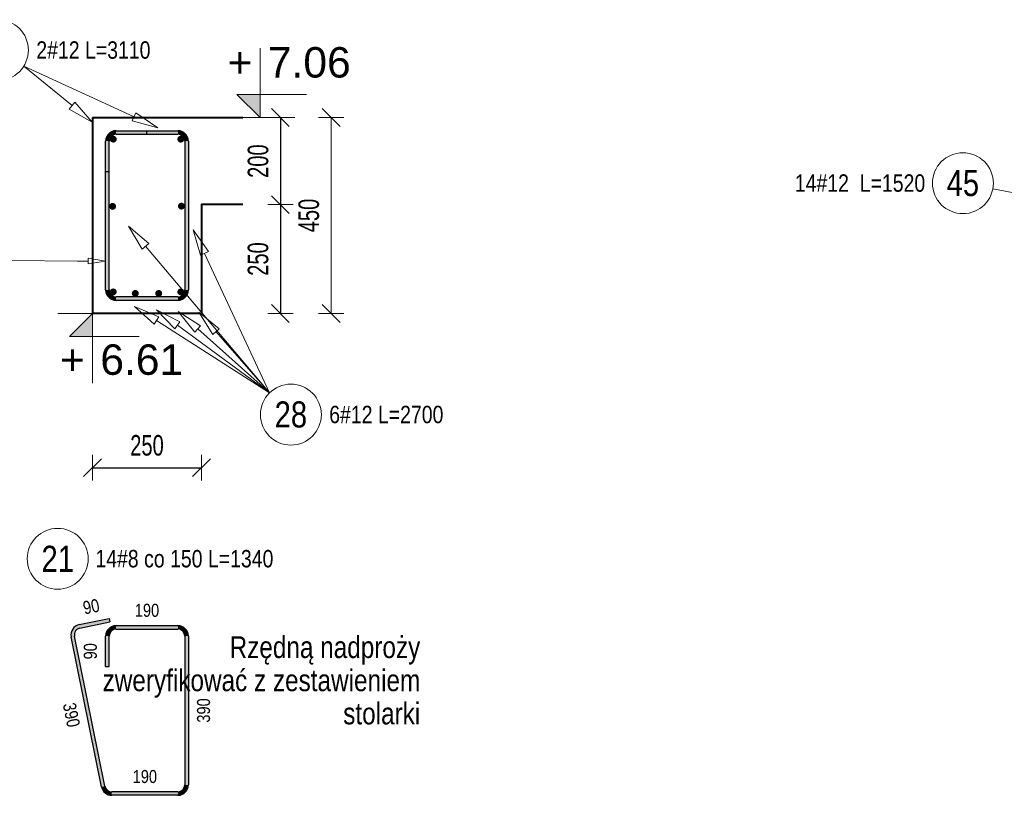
# Model space of a CAD drawing. Extents: x -1906120 to 89837, y -39133 to 303704.
# Tile 34 of 55: x 29955 to 32217, y -7213 to -5430. Entities that reach past the tile are written whole.
import ezdxf
from ezdxf.enums import TextEntityAlignment as Align

# ---------------------------------------------------------------- set-up
doc = ezdxf.new("R2010")
doc.units = 0
doc.header["$LTSCALE"] = 10
doc.header["$MEASUREMENT"] = 0
for name, color, linetype, lineweight in [('P-Opis', 1, 'Continuous', 18), ('P-Wymiar', 254, 'Continuous', 9), ('RCAD_deskowanie', 3, 'Continuous', 40)]:
    doc.layers.add(name, color=color, linetype=linetype, lineweight=lineweight)
for name, color, linetype in [('RCAD_kształt pręta', 7, 'Continuous'), ('RCAD_opis kształtu pręta', 7, 'Continuous'), ('RCAD_opis rozkładu', 7, 'Continuous'), ('RCAD_pręt wyrzucony', 130, 'Continuous'), ('RCAD_pręty punktowe', 7, 'Continuous'), ('RCAD_symbole graficzne', 7, 'Continuous')]:
    doc.layers.add(name, color=color, linetype=linetype)
doc.styles.add('_Fd Opis', font='arial.ttf')
doc.styles.add('ROMANS', font='arial.ttf', dxfattribs={"width": 0.7})
doc.styles.add('style1', font='arial.ttf', dxfattribs={"width": 0.8})
doc.dimstyles.new('A25', dxfattribs={"dimscale": 27, "dimtxt": 1.75, "dimasz": 0.06, "dimexe": 0, "dimexo": 0, "dimgap": 1, "dimtad": 1, "dimdec": 4, "dimrnd": 0.1, "dimdsep": 46, "dimtxsty": 'ROMANS', "dimblk": '[[[[[[[[', "dimcen": 2, "dimdle": 2, "dimse1": 1, "dimse2": 1, "dimclrd": 256, "dimclrt": 1, "dimadec": 0, "dimazin": 0, "dimtfac": 1, "dimtdec": 4, "dimtix": 1, "dimtmove": 2, "dimatfit": 3, "dimldrblk": '[[[[[[[[', "dimfxl": 0, "dimtvp": 0.6, "dimtolj": 1, "dimlwd": -1, "dimarcsym": 0})

# ---------------------------------------------------------------- blocks, each defined once
blk = doc.blocks.new('[[[[[[[[')
at = {"layer": 'P-Wymiar'}
for p, q in [((0, 18), (0, -18)), ((-12.7, -12.7), (12.7, 12.7)), ((0, 0), (-4.6, 0))]:
    blk.add_line(p, q, dxfattribs=at)
blk = doc.blocks.new('*D238')
at = {"layer": 'Defpoints', "color": 0, "transparency": 16777216}
for p in [(30372.4, -5655.2), (30383.5, -6105.2), (30670.5, -6105.2)]:
    blk.add_point(p, dxfattribs=at)
at = {"layer": 'P-Wymiar', "transparency": 16777216}
blk.add_line((30670.5, -5656.8), (30670.5, -6103.6), dxfattribs=at)
at = {"layer": 'P-Wymiar', "transparency": 16777216, "xscale": 1.62, "yscale": 1.62, "zscale": 1.62}
for p, rotation in [((30670.5, -5655.2), 90), ((30670.5, -6105.2), 270)]:
    blk.add_blockref('[[[[[[[[', p, dxfattribs=dict(at, rotation=rotation))
at = {"layer": 'P-Wymiar', "color": 1, "transparency": 16777216, "insert": (30619.3, -5880.2), "char_height": 47.25, "attachment_point": 5, "rotation": 90, "style": 'ROMANS'}
blk.add_mtext('\\A1;450', dxfattribs=at)
blk = doc.blocks.new('*D241')
at = {"transparency": 16777216}
blk.add_line((30553.8, -5656.8), (30553.8, -5853.6), dxfattribs=at)
at = {"layer": 'Defpoints', "color": 0, "transparency": 16777216}
for p in [(30467.5, -5655.2), (30467.5, -5855.2), (30553.8, -5855.2)]:
    blk.add_point(p, dxfattribs=at)
at = {"transparency": 16777216, "xscale": 1.62, "yscale": 1.62, "zscale": 1.62}
for p, rotation in [((30553.8, -5655.2), 90), ((30553.8, -5855.2), 270)]:
    blk.add_blockref('[[[[[[[[', p, dxfattribs=dict(at, rotation=rotation))
at = {"color": 1, "transparency": 16777216, "insert": (30502.7, -5755.2), "char_height": 47.25, "attachment_point": 5, "rotation": 90, "style": 'ROMANS'}
blk.add_mtext('\\A1;200', dxfattribs=at)
blk = doc.blocks.new('*D242')
at = {"transparency": 16777216}
blk.add_line((30553.8, -5856.8), (30553.8, -6103.6), dxfattribs=at)
at = {"layer": 'Defpoints', "color": 0, "transparency": 16777216}
for p in [(30553.8, -5855.2), (30372.4, -6105.2), (30553.8, -6105.2)]:
    blk.add_point(p, dxfattribs=at)
at = {"transparency": 16777216, "xscale": 1.62, "yscale": 1.62, "zscale": 1.62}
for p, rotation in [((30553.8, -5855.2), 90), ((30553.8, -6105.2), 270)]:
    blk.add_blockref('[[[[[[[[', p, dxfattribs=dict(at, rotation=rotation))
at = {"color": 1, "transparency": 16777216, "insert": (30502.7, -5980.2), "char_height": 47.25, "attachment_point": 5, "rotation": 90, "style": 'ROMANS'}
blk.add_mtext('\\A1;250', dxfattribs=at)
blk = doc.blocks.new('*D243')
at = {"transparency": 16777216}
blk.add_line((30124.1, -6459.7), (30370.8, -6459.7), dxfattribs=at)
at = {"layer": 'Defpoints', "color": 0, "transparency": 16777216}
for p in [(30122.4, -6105.2), (30372.4, -6105.2), (30372.4, -6459.7)]:
    blk.add_point(p, dxfattribs=at)
at = {"transparency": 16777216, "xscale": 1.62, "yscale": 1.62, "zscale": 1.62, "rotation": 180}
blk.add_blockref('[[[[[[[[', (30122.4, -6459.7), dxfattribs=at)
at = {"transparency": 16777216, "xscale": 1.62, "yscale": 1.62, "zscale": 1.62}
blk.add_blockref('[[[[[[[[', (30372.4, -6459.7), dxfattribs=at)
at = {"color": 1, "transparency": 16777216, "insert": (30247.4, -6408.6), "char_height": 47.25, "attachment_point": 5, "style": 'ROMANS'}
blk.add_mtext('\\A1;250', dxfattribs=at)

msp = doc.modelspace()

# ---------------------------------------------------------------- hatches: boundary and pattern name
h = msp.add_hatch(color=1)
edge = h.paths.add_edge_path(flags=0)
edge.add_arc((30168.43633, -5859.22784), 8, 0, 360, ccw=False)
h = msp.add_hatch(color=1)
edge = h.paths.add_edge_path(flags=0)
edge.add_arc((30326.43633, -5858.67671), 8, 0, 360, ccw=False)
h = msp.add_hatch(color=1)
edge = h.paths.add_edge_path(flags=0)
edge.add_arc((30169.83365, -6055.74324), 8, 0, 360, ccw=False)
h = msp.add_hatch(color=1)
edge = h.paths.add_edge_path(flags=0)
edge.add_arc((30220.53368, -6059.2261), 8, 0, 360, ccw=False)
h = msp.add_hatch(color=1)
edge = h.paths.add_edge_path(flags=0)
edge.add_arc((30274.33899, -6059.2261), 8, 0, 360, ccw=False)
h = msp.add_hatch(color=1)
edge = h.paths.add_edge_path(flags=0)
edge.add_arc((30325.03902, -6055.74324), 8, 0, 360, ccw=False)
at = {"layer": 'RCAD_kształt pręta'}
h = msp.add_hatch(color=4, dxfattribs=at)
edge = h.paths.add_edge_path(flags=0)
edge.add_line((30176.43633, -5685.2261), (30176.43633, -5693.2261))
edge.add_arc((30176.43633, -5709.2261), 16, 90, 180)
edge.add_line((30160.43633, -5709.2261), (30152.43633, -5709.2261))
edge.add_arc((30176.43633, -5709.2261), 24, 450, 540, ccw=False)
h = msp.add_hatch(color=4, dxfattribs=at)
edge = h.paths.add_edge_path(flags=0)
edge.add_line((30176.43633, -5685.2261), (30176.43633, -5693.2261))
edge.add_arc((30176.43633, -5709.2261), 16, 90, 180)
edge.add_line((30160.43633, -5709.2261), (30152.43633, -5709.2261))
edge.add_arc((30176.43633, -5709.2261), 24, 450, 540, ccw=False)
for points in [[(30176.43633, -5693.2261), (30176.43633, -5685.2261), (30318.43633, -5685.2261), (30318.43633, -5693.2261)], [(30176.43633, -5693.2261), (30176.43633, -5685.2261), (30246.43633, -5685.2261), (30246.43633, -5693.2261)], [(30160.43633, -5779.2261), (30152.43633, -5779.2261), (30152.43633, -5709.2261), (30160.43633, -5709.2261)], [(30160.43633, -6051.2261), (30152.43633, -6051.2261), (30152.43633, -5709.2261), (30160.43633, -5709.2261)], [(30334.43633, -5709.2261), (30342.43633, -5709.2261), (30342.43633, -6051.2261), (30334.43633, -6051.2261)], [(30318.43633, -6067.2261), (30318.43633, -6075.2261), (30176.43633, -6075.2261), (30176.43633, -6067.2261)]]:
    msp.add_hatch(color=4, dxfattribs=at).paths.add_polyline_path(points, flags=0)
h = msp.add_hatch(color=4, dxfattribs=at)
edge = h.paths.add_edge_path(flags=0)
edge.add_line((30342.43633, -5709.2261), (30334.43633, -5709.2261))
edge.add_arc((30318.43633, -5709.2261), 16, 0, 90)
edge.add_line((30318.43633, -5693.2261), (30318.43633, -5685.2261))
edge.add_arc((30318.43633, -5709.2261), 24, 360, 450, ccw=False)
h = msp.add_hatch(color=4, dxfattribs=at)
edge = h.paths.add_edge_path(flags=0)
edge.add_line((30152.43633, -6051.2261), (30160.43633, -6051.2261))
edge.add_arc((30176.43633, -6051.2261), 16, 180, 270)
edge.add_line((30176.43633, -6067.2261), (30176.43633, -6075.2261))
edge.add_arc((30176.43633, -6051.2261), 24, 540, 630, ccw=False)
h = msp.add_hatch(color=4, dxfattribs=at)
edge = h.paths.add_edge_path(flags=0)
edge.add_line((30318.43633, -6075.2261), (30318.43633, -6067.2261))
edge.add_arc((30318.43633, -6051.2261), 16, -90, 0)
edge.add_line((30334.43633, -6051.2261), (30342.43633, -6051.2261))
edge.add_arc((30318.43633, -6051.2261), 24, 270, 360, ccw=False)
at = {"layer": 'RCAD_pręt wyrzucony'}
for points in [[(30093.50817, -6828.15666), (30091.91881, -6820.31613), (30160.52347, -6806.40928), (30162.11283, -6814.24981)], [(30176.43633, -6830.67224), (30176.43633, -6822.67224), (30318.43633, -6822.67224), (30318.43633, -6830.67224)], [(30150.90723, -7191.85095), (30143.06669, -7193.4403), (30073.16528, -6848.60579), (30081.00581, -6847.01644)], [(30160.43633, -6916.67224), (30152.43633, -6916.67224), (30152.43633, -6846.67224), (30160.43633, -6846.67224)], [(30334.43633, -6846.67224), (30342.43633, -6846.67224), (30342.43633, -7188.67224), (30334.43633, -7188.67224)], [(30318.43633, -7204.67224), (30318.43633, -7212.67224), (30166.58829, -7212.67224), (30166.58829, -7204.67224)]]:
    msp.add_hatch(color=4, dxfattribs=at).paths.add_polyline_path(points, flags=0)
h = msp.add_hatch(color=4, dxfattribs=at)
edge = h.paths.add_edge_path(flags=0)
edge.add_line((30091.91881, -6820.31613), (30093.50817, -6828.15666))
edge.add_arc((30096.68687, -6843.83773), 16, 101.4591559, 191.4591559)
edge.add_line((30081.00581, -6847.01644), (30073.16528, -6848.60579))
edge.add_arc((30096.68687, -6843.83773), 24, 461.4591559, 551.4591559, ccw=False)
h = msp.add_hatch(color=4, dxfattribs=at)
edge = h.paths.add_edge_path(flags=0)
edge.add_line((30176.43633, -6822.67224), (30176.43633, -6830.67224))
edge.add_arc((30176.43633, -6846.67224), 16, 90, 180)
edge.add_line((30160.43633, -6846.67224), (30152.43633, -6846.67224))
edge.add_arc((30176.43633, -6846.67224), 24, 450, 540, ccw=False)
h = msp.add_hatch(color=4, dxfattribs=at)
edge = h.paths.add_edge_path(flags=0)
edge.add_line((30342.43633, -6846.67224), (30334.43633, -6846.67224))
edge.add_arc((30318.43633, -6846.67224), 16, 0, 90)
edge.add_line((30318.43633, -6830.67224), (30318.43633, -6822.67224))
edge.add_arc((30318.43633, -6846.67224), 24, 360, 450, ccw=False)
h = msp.add_hatch(color=4, dxfattribs=at)
edge = h.paths.add_edge_path(flags=0)
edge.add_line((30143.06669, -7193.4403), (30150.90723, -7191.85095))
edge.add_arc((30166.58829, -7188.67224), 16, -168.5408441, -90)
edge.add_line((30166.58829, -7204.67224), (30166.58829, -7212.67224))
edge.add_arc((30166.58829, -7188.67224), 24, 191.4591559, 270, ccw=False)
h = msp.add_hatch(color=4, dxfattribs=at)
edge = h.paths.add_edge_path(flags=0)
edge.add_line((30318.43633, -7212.67224), (30318.43633, -7204.67224))
edge.add_arc((30318.43633, -7188.67224), 16, -90, 0)
edge.add_line((30334.43633, -7188.67224), (30342.43633, -7188.67224))
edge.add_arc((30318.43633, -7188.67224), 24, 270, 360, ccw=False)
at = {"layer": 'RCAD_pręty punktowe'}
h = msp.add_hatch(color=1, dxfattribs=at)
edge = h.paths.add_edge_path(flags=0)
edge.add_arc((30169.83365, -5704.70896), 8, 0, 360, ccw=False)
h = msp.add_hatch(color=1, dxfattribs=at)
edge = h.paths.add_edge_path(flags=0)
edge.add_arc((30325.03902, -5704.70896), 8, 0, 360, ccw=False)
at = {"layer": 'RCAD_symbole graficzne'}
for points in [[(30453.95346, -5601.89276), (30507.2868, -5655.2261), (30507.2868, -5601.89276)], [(30069.103, -6158.55943), (30122.43633, -6105.2261), (30122.43633, -6158.55943)]]:
    msp.add_hatch(color=1, dxfattribs=at).paths.add_polyline_path(points, flags=0)

# ---------------------------------------------------------------- linework, layer by layer
at = {"layer": 'RCAD_deskowanie'}
for points in [[(30122.43633, -5655.2261), (30467.51725, -5655.2261)], [(30122.43633, -5655.2261), (30122.43633, -6105.2261)], [(30467.51725, -5855.2261), (30372.43633, -5855.2261), (30372.43633, -6105.2261)], [(30372.43633, -6105.2261), (30122.43633, -6105.2261)]]:
    msp.add_lwpolyline(points, dxfattribs=at)
at = {"layer": 'RCAD_kształt pręta', "color": 4}
for p, q in [((30176.43633, -5685.2261), (30318.43633, -5685.2261)), ((30176.43633, -5685.2261), (30246.43633, -5685.2261)), ((30176.43633, -5693.2261), (30318.43633, -5693.2261)), ((30176.43633, -5693.2261), (30246.43633, -5693.2261)), ((30246.43633, -5685.2261), (30246.43633, -5693.2261)), ((30152.43633, -5779.2261), (30152.43633, -5709.2261)), ((30152.43633, -6051.2261), (30152.43633, -5709.2261)), ((30160.43633, -5779.2261), (30160.43633, -5709.2261)), ((30160.43633, -6051.2261), (30160.43633, -5709.2261)), ((30334.43633, -5709.2261), (30334.43633, -6051.2261)), ((30342.43633, -5709.2261), (30342.43633, -6051.2261)), ((30152.43633, -5779.2261), (30160.43633, -5779.2261)), ((30318.43633, -6067.2261), (30176.43633, -6067.2261)), ((30318.43633, -6075.2261), (30176.43633, -6075.2261))]:
    msp.add_line(p, q, dxfattribs=at)
for centre, radius, start, end in [((30176.43633, -5709.2261), 24, 90, 180), ((30176.43633, -5709.2261), 24, 90, 180), ((30176.43633, -5709.2261), 16, 90, 180), ((30176.43633, -5709.2261), 16, 90, 180), ((30318.43633, -5709.2261), 24, 360, 90), ((30318.43633, -5709.2261), 16, 360, 90), ((30176.43633, -6051.2261), 24, 180, 270), ((30176.43633, -6051.2261), 16, 180, 270), ((30318.43633, -6051.2261), 16, 270, 0), ((30318.43633, -6051.2261), 24, 270, 360)]:
    msp.add_arc(centre, radius, start, end, dxfattribs=at)
at = {"layer": 'RCAD_opis kształtu pręta', "color": 8, "lineweight": 0}
for p, q in [((32190.3503, -5819.03557), (32418.1081, -5862.58852)), ((30087.43633, -5984.83254), (29937.27825, -5983.3673)), ((30087.43633, -5984.83254), (30112.43633, -5984.83254)), ((30112.43633, -5978.16588), (30152.43633, -5984.83254)), ((30112.43633, -5978.16588), (30112.43633, -5991.49921)), ((30152.43633, -5984.83254), (30112.43633, -5991.49921))]:
    msp.add_line(p, q, dxfattribs=at)
msp.add_circle((32121.59607, -5805.88806), 70, dxfattribs=at)
at = {"layer": 'RCAD_opis rozkładu', "color": 8, "lineweight": 0}
for p, q in [((29964.26324, -5537.16174), (30075.2131, -5627.70739)), ((29964.26324, -5537.16174), (30217.63679, -5653.50507)), ((30081.53579, -5619.95991), (30068.89041, -5635.45488)), ((30081.53579, -5619.95991), (30121.69804, -5665.64353)), ((30121.69804, -5665.64353), (30068.89041, -5635.45488)), ((30221.80967, -5644.41733), (30213.46391, -5662.59282)), ((30221.80967, -5644.41733), (30272.16324, -5678.54237)), ((30272.16324, -5678.54237), (30213.46391, -5662.59282)), ((30236.32615, -5957.28606), (30205.19782, -5905.02683)), ((30205.19782, -5905.02683), (30251.59248, -5944.36556)), ((30370.20748, -5971.61551), (30353.8512, -5913.02821)), ((30353.8512, -5913.02821), (30388.32464, -5963.14389)), ((30236.32615, -5957.28606), (30251.59248, -5944.36556)), ((30529.02278, -6287.64508), (30243.95931, -5950.82581)), ((30370.20748, -5971.61551), (30388.32464, -5963.14389)), ((30529.02278, -6287.64508), (30379.26606, -5967.3797)), ((30263.88871, -6129.95065), (30218.72975, -6089.19935)), ((30218.72975, -6089.19935), (30274.66432, -6113.10172)), ((30311.35638, -6140.29086), (30268.9035, -6096.72766)), ((30268.9035, -6096.72766), (30323.19024, -6124.16758)), ((30357.37808, -6148.42993), (30319.18063, -6101.09121)), ((30319.18063, -6101.09121), (30370.66645, -6133.48272)), ((30398.28116, -6153.69535), (30366.24502, -6101.98766)), ((30366.24502, -6101.98766), (30413.31954, -6140.51024)), ((30263.88871, -6129.95065), (30274.66432, -6113.10172)), ((30529.02278, -6287.64508), (30269.27652, -6121.52618)), ((30311.35638, -6140.29086), (30323.19024, -6124.16758)), ((30529.02278, -6287.64508), (30317.27331, -6132.22922)), ((30357.37808, -6148.42993), (30370.66645, -6133.48272)), ((30529.02278, -6287.64508), (30364.02227, -6140.95633)), ((30398.28116, -6153.69535), (30413.31954, -6140.51024)), ((30529.02278, -6287.64508), (30405.80035, -6147.1028))]:
    msp.add_line(p, q, dxfattribs=at)
for centre in [(29904.86146, -5500.12894), (30577.91395, -6337.74152)]:
    msp.add_circle(centre, 70, dxfattribs=at)
at = {"layer": 'RCAD_pręt wyrzucony', "color": 4}
for p, q in [((30091.91881, -6820.31613), (30160.52347, -6806.40928)), ((30160.52347, -6806.40928), (30162.11283, -6814.24981)), ((30093.50817, -6828.15666), (30162.11283, -6814.24981)), ((30176.43633, -6822.67224), (30318.43633, -6822.67224)), ((30143.06669, -7193.4403), (30073.16528, -6848.60579)), ((30150.90723, -7191.85095), (30081.00581, -6847.01644)), ((30152.43633, -6916.67224), (30152.43633, -6846.67224)), ((30160.43633, -6916.67224), (30160.43633, -6846.67224)), ((30176.43633, -6830.67224), (30318.43633, -6830.67224)), ((30334.43633, -6846.67224), (30334.43633, -7188.67224)), ((30342.43633, -6846.67224), (30342.43633, -7188.67224)), ((30152.43633, -6916.67224), (30160.43633, -6916.67224)), ((30318.43633, -7204.67224), (30166.58829, -7204.67224)), ((30318.43633, -7212.67224), (30166.58829, -7212.67224))]:
    msp.add_line(p, q, dxfattribs=at)
at = {"layer": 'RCAD_pręt wyrzucony', "color": 8, "lineweight": 0}
msp.add_circle((30042.35291, -6669.12407), 70, dxfattribs=at)
at = {"layer": 'RCAD_pręt wyrzucony', "color": 4}
for centre, radius, start, end in [((30096.68687, -6843.83773), 24, 101.4591559, 191.4591559), ((30096.68687, -6843.83773), 16, 101.4591559, 191.4591559), ((30176.43633, -6846.67224), 24, 90, 180), ((30318.43633, -6846.67224), 24, 360, 90), ((30176.43633, -6846.67224), 16, 90, 180), ((30318.43633, -6846.67224), 16, 360, 90), ((30166.58829, -7188.67224), 16, 191.4591559, 270), ((30318.43633, -7188.67224), 16, 270, 360), ((30318.43633, -7188.67224), 24, 270, 360), ((30166.58829, -7188.67224), 24, 191.4591559, 270)]:
    msp.add_arc(centre, radius, start, end, dxfattribs=at)
at = {"layer": 'RCAD_symbole graficzne', "color": 1, "lineweight": 0}
for p, q in [((30507.2868, -5655.2261), (30507.2868, -5495.2261)), ((30613.95346, -5601.89276), (30453.95346, -5601.89276)), ((30453.95346, -5601.89276), (30507.2868, -5655.2261)), ((30587.2868, -5655.2261), (30427.2868, -5655.2261)), ((30202.43633, -6105.2261), (30042.43633, -6105.2261)), ((30069.103, -6158.55943), (30122.43633, -6105.2261)), ((30122.43633, -6105.2261), (30122.43633, -6265.2261)), ((30229.103, -6158.55943), (30069.103, -6158.55943))]:
    msp.add_line(p, q, dxfattribs=at)

# ---------------------------------------------------------------- texts
at = {"layer": 'P-Opis', "insert": (30875.1508, -6847.18988), "char_height": 50, "attachment_point": 3, "line_spacing_factor": 0.914286, "style": '_Fd Opis'}
msp.add_mtext('{\\W0.8;Rzędną nadproży \\Pzweryfikować z zestawieniem \\Pstolarki}', dxfattribs=at)
at = {"layer": 'RCAD_opis kształtu pręta', "color": 1, "attachment_point": 5, "style": 'style1'}
for s, insert, char_height in [('14#12  L=1520', (31885.31504, -5805.88806), 40), ('45', (32121.59607, -5805.88806), 60)]:
    msp.add_mtext(s, dxfattribs=dict(at, insert=insert, char_height=char_height))
at = {"layer": 'RCAD_opis rozkładu', "color": 2, "char_height": 40, "attachment_point": 5, "style": 'style1'}
for s, insert in [('2#12 L=3110', (30124.28028, -5500.12894)), ('6#12 L=2700', (30797.14724, -6337.74152))]:
    msp.add_mtext(s, dxfattribs=dict(at, insert=insert))
at = {"layer": 'RCAD_opis rozkładu', "color": 1, "insert": (30577.91395, -6337.74152), "char_height": 60, "attachment_point": 5, "style": 'style1'}
msp.add_mtext('28', dxfattribs=at)
at = {"layer": 'RCAD_pręt wyrzucony', "color": 1, "attachment_point": 5, "style": 'style1'}
for s, insert, char_height in [('21', (30042.35291, -6669.12407), 60), ('190', (30247.43633, -6787.67224), 30), ('190', (30242.51231, -7169.67224), 30)]:
    msp.add_mtext(s, dxfattribs=dict(at, insert=insert, char_height=char_height))
at = {"layer": 'RCAD_pręt wyrzucony', "color": 2, "insert": (30333.31334, -6669.12407), "char_height": 40, "attachment_point": 5, "style": 'style1'}
msp.add_mtext('14#8 co 150 L=1340', dxfattribs=at)
at = {"layer": 'RCAD_pręt wyrzucony', "color": 1, "char_height": 30, "attachment_point": 5, "style": 'style1'}
for s, insert, rotation in [('90', (30119.26771, -6779.06037), 11.4591559), ('90', (30117.43633, -6881.67224), 90), ('390', (30377.43633, -7017.67224), 90), ('390', (30073.81365, -7027.97647), 281.4591559)]:
    msp.add_mtext(s, dxfattribs=dict(at, insert=insert, rotation=rotation))
at = {"layer": 'RCAD_symbole graficzne', "color": 2, "style": 'style1'}
msp.add_text('7.06 ', height=70, dxfattribs=at).set_placement((30525.06457, -5584.11498), align=Align.BOTTOM_LEFT)
msp.add_text('+', height=70, dxfattribs=at).set_placement((30489.50902, -5584.11498), align=Align.BOTTOM_RIGHT)
msp.add_text('+', height=70, dxfattribs=at).set_placement((30104.65856, -6176.33721), align=Align.TOP_RIGHT)
msp.add_text('6.61 ', height=70, dxfattribs=at).set_placement((30140.21411, -6176.33721), align=Align.TOP_LEFT)

# ---------------------------------------------------------------- dimensions: what is measured, and where the dimension line sits
for base, p1, p2, picture, middle in [((30553.81029, -5855.2261), (30467.51725, -5655.2261), (30467.51725, -5855.2261), '*D241', (30502.68571, -5755.2261)), ((30553.81029, -6105.2261), (30553.81029, -5855.2261), (30372.43633, -6105.2261), '*D242', (30502.68571, -5980.2261))]:
    dim = msp.add_linear_dim(base=base, p1=p1, p2=p2, angle=90, dimstyle='A25', override={"dimfxl": 0.18, "dimfxlon": 1})
    dim.commit()
    dim.dimension.update_dxf_attribs({"geometry": picture, "text_midpoint": middle})
dim = msp.add_linear_dim(base=(30372.43633, -6459.74213), p1=(30122.43633, -6105.2261), p2=(30372.43633, -6105.2261), dimstyle='A25', override={"dimfxl": 0.18, "dimfxlon": 1})
dim.commit()
dim.dimension.update_dxf_attribs({"geometry": '*D243', "text_midpoint": (30247.43633, -6408.61756)})
at = {"layer": 'P-Wymiar'}
dim = msp.add_linear_dim(base=(30670.45514, -6105.2261), p1=(30372.43633, -5655.2261), p2=(30383.48244, -6105.2261), angle=90, dimstyle='A25', override={"dimfxl": 0.18, "dimfxlon": 1}, dxfattribs=at)
dim.commit()
dim.dimension.update_dxf_attribs({"geometry": '*D238', "text_midpoint": (30619.33056, -5880.2261)})

doc.saveas('drawing.dxf')
